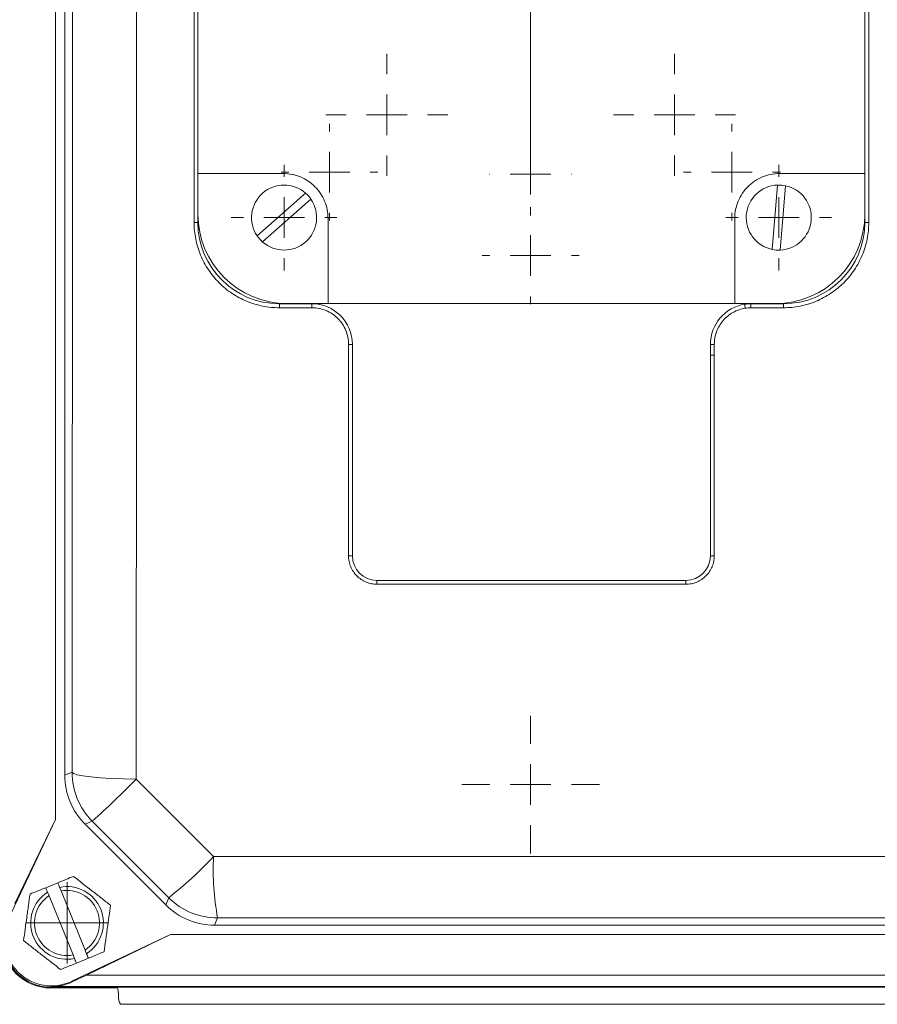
# Model space of a CAD drawing. Header units: millimetres. Extents: x 143 to 824, y 74 to 819.
# Tile 6 of 26: x 197 to 302, y 74 to 195. Entities that reach past the tile are written whole.
import ezdxf

# ---------------------------------------------------------------- set-up
doc = ezdxf.new("R2010")
doc.units = ezdxf.units.MM

# ---------------------------------------------------------------- blocks, each defined once
blk = doc.blocks.new('SW_CENTERMARKSYMBOL_12')
at = {"color": 0, "linetype": 'Continuous', "lineweight": 0}
for p, q in [((0, 5), (0, 7.5)), ((0, 0), (0, 2.5)), ((-5, 0), (-7.5, 0)), ((0, 0), (-2.5, 0)), ((0, 0), (0, -2.5)), ((0, 0), (2.5, 0)), ((5, 0), (7.5, 0)), ((0, -5), (0, -7.5))]:
    blk.add_line(p, q, dxfattribs=at)
blk = doc.blocks.new('SW_CENTERMARKSYMBOL_23')
at = {"color": 0, "linetype": 'Continuous', "lineweight": 0}
for p, q in [((0, 5), (0, 5.95)), ((0, 0), (0, 2.5)), ((-5, 0), (-5.95, 0)), ((0, 0), (-2.5, 0)), ((0, 0), (0, -2.5)), ((0, 0), (2.5, 0)), ((5, 0), (5.95, 0)), ((0, -5), (0, -5.95))]:
    blk.add_line(p, q, dxfattribs=at)
blk = doc.blocks.new('SW_CENTERMARKSYMBOL_24')
at = {"color": 0, "linetype": 'Continuous', "lineweight": 0}
for p, q in [((0, 5), (0, 5.95)), ((0, 0), (0, 2.5)), ((-5, 0), (-5.95, 0)), ((0, 0), (-2.5, 0)), ((0, 0), (0, -2.5)), ((0, 0), (2.5, 0)), ((5, 0), (5.95, 0)), ((0, -5), (0, -5.95))]:
    blk.add_line(p, q, dxfattribs=at)
blk = doc.blocks.new('SW_CENTERMARKSYMBOL_25')
at = {"color": 0, "linetype": 'Continuous', "lineweight": 0}
for p, q in [((0, 5), (0, 5.05)), ((0, 0), (0, 2.5)), ((-5, 0), (-5.05, 0)), ((0, 0), (-2.5, 0)), ((0, 0), (0, -2.5)), ((0, 0), (2.5, 0)), ((5, 0), (5.05, 0)), ((0, -5), (0, -5.05))]:
    blk.add_line(p, q, dxfattribs=at)
blk = doc.blocks.new('SW_CENTERMARKSYMBOL_26')
at = {"color": 0, "linetype": 'Continuous', "lineweight": 0}
for p, q in [((0, 5), (0, 23.5)), ((0, 0), (0, 2.5)), ((-5, 0), (-23.5, 0)), ((0, 0), (-2.5, 0)), ((0, 0), (0, -2.5)), ((0, 0), (2.5, 0)), ((5, 0), (23.5, 0)), ((0, -5), (0, -23.5))]:
    blk.add_line(p, q, dxfattribs=at)
blk = doc.blocks.new('SW_CENTERMARKSYMBOL_27')
at = {"color": 0, "linetype": 'Continuous', "lineweight": 0}
for p, q in [((0, 5), (0, 5.95)), ((0, 0), (0, 2.5)), ((-5, 0), (-5.95, 0)), ((0, 0), (-2.5, 0)), ((0, 0), (0, -2.5)), ((0, 0), (2.5, 0)), ((5, 0), (5.95, 0)), ((0, -5), (0, -5.95))]:
    blk.add_line(p, q, dxfattribs=at)
blk = doc.blocks.new('SW_CENTERMARKSYMBOL_28')
at = {"color": 0, "linetype": 'Continuous', "lineweight": 0}
for p, q in [((0, 5), (0, 7.5)), ((0, 0), (0, 2.5)), ((-5, 0), (-7.5, 0)), ((0, 0), (-2.5, 0)), ((0, 0), (0, -2.5)), ((0, 0), (2.5, 0)), ((5, 0), (7.5, 0)), ((0, -5), (0, -7.5))]:
    blk.add_line(p, q, dxfattribs=at)
blk = doc.blocks.new('SW_CENTERMARKSYMBOL_31')
at = {"color": 0, "linetype": 'Continuous', "lineweight": 0}
for p, q in [((0, 5), (0, 6.5)), ((0, 0), (0, 2.5)), ((-5, 0), (-6.5, 0)), ((0, 0), (-2.5, 0)), ((0, 0), (0, -2.5)), ((0, 0), (2.5, 0)), ((5, 0), (6.5, 0)), ((0, -5), (0, -6.5))]:
    blk.add_line(p, q, dxfattribs=at)
blk = doc.blocks.new('SW_CENTERMARKSYMBOL_34')
at = {"color": 0, "linetype": 'Continuous', "lineweight": 0}
for p, q in [((0, 5), (0, 6.5)), ((0, 0), (0, 2.5)), ((-5, 0), (-6.5, 0)), ((0, 0), (-2.5, 0)), ((0, 0), (0, -2.5)), ((0, 0), (2.5, 0)), ((5, 0), (6.5, 0)), ((0, -5), (0, -6.5))]:
    blk.add_line(p, q, dxfattribs=at)
blk = doc.blocks.new('SW_CENTERMARKSYMBOL_35')
at = {"color": 0, "linetype": 'Continuous', "lineweight": 0}
for p, q in [((0, 2.5), (0, 5)), ((0, 0), (0, 2.5)), ((-2.5, 0), (-5, 0)), ((0, 0), (-2.5, 0)), ((0, 0), (0, -2.5)), ((0, 0), (2.5, 0)), ((2.5, 0), (5, 0)), ((0, -2.5), (0, -5))]:
    blk.add_line(p, q, dxfattribs=at)
blk = doc.blocks.new('SW_CENTERMARKSYMBOL_37')
at = {"color": 0, "linetype": 'Continuous', "lineweight": 0}
for p, q in [((0, 5), (0, 8.47)), ((0, 0), (0, 2.5)), ((-5, 0), (-8.47, 0)), ((0, 0), (-2.5, 0)), ((0, 0), (0, -2.5)), ((0, 0), (2.5, 0)), ((5, 0), (8.47, 0)), ((0, -5), (0, -8.47))]:
    blk.add_line(p, q, dxfattribs=at)

msp = doc.modelspace()

# ---------------------------------------------------------------- linework, layer by layer
at = {"color": 7, "linetype": 'Continuous', "lineweight": 15}
for p, q in [((200.95, 97.22), (200.95, 245.94)), ((202.09, 240.52), (202.09, 102.63)), ((217.98, 170.58), (217.98, 232.53)), ((218.45, 232.58), (218.45, 170.58)), ((300.45, 170.58), (300.45, 232.58)), ((300.92, 232.53), (300.92, 170.58)), ((218.46, 176.58), (218.46, 226.58)), ((300.44, 226.58), (300.44, 176.58)), ((218.46, 176.58), (228.95, 176.58)), ((218.46, 171.58), (218.46, 176.58)), ((289.95, 176.58), (300.44, 176.58)), ((300.44, 176.58), (300.44, 171.58)), ((289.03, 167.26), (289.69, 175.17)), ((290.69, 175.09), (290.02, 167.18)), ((225.74, 168.92), (231.69, 174.18)), ((232.35, 173.43), (226.41, 168.17)), ((234.45, 171.08), (234.45, 160.59)), ((284.45, 160.59), (284.45, 171.08)), ((228.45, 160.58), (232.45, 160.58)), ((232.47, 160.09), (228.48, 160.09)), ((234.45, 160.59), (229.45, 160.59)), ((284.45, 160.59), (234.45, 160.59)), ((289.45, 160.59), (284.45, 160.59)), ((290.43, 160.09), (286.43, 160.09)), ((286.45, 160.58), (290.45, 160.58)), ((236.97, 129.61), (236.97, 155.59)), ((237.45, 155.58), (237.45, 129.58)), ((281.45, 154.25), (281.45, 155.58)), ((281.45, 129.58), (281.45, 154.25)), ((281.94, 154.26), (281.94, 129.61)), ((240.45, 126.58), (278.45, 126.58)), ((278.44, 126.11), (240.47, 126.11)), ((202.09, 102.63), (202.98, 103)), ((195.19, 85.08), (200.95, 97.22)), ((200.95, 97.22), (195.95, 86.89)), ((205.47, 96.99), (204.58, 96.62)), ((204.58, 96.62), (214.5, 86.7)), ((199.74, 88.82), (201.22, 89.42)), ((201.63, 88.42), (201.45, 88.87)), ((204.58, 81.16), (201.63, 88.42)), ((199.97, 88.27), (200.15, 87.82)), ((200.15, 87.82), (203.1, 80.56)), ((214.5, 86.7), (214.86, 87.59)), ((220.87, 85.1), (220.51, 84.21)), ((220.51, 84.21), (303.4, 84.21)), ((215.09, 83.08), (202.95, 77.32)), ((204.76, 78.08), (215.09, 83.08)), ((308.81, 83.08), (215.09, 83.08)), ((204.76, 80.71), (204.58, 81.16)), ((203.1, 80.56), (203.28, 80.11)), ((204.99, 80.16), (203.51, 79.56)), ((202.99, 77.24), (204.76, 78.08)), ((319.14, 78.08), (204.76, 78.08)), ((200.36, 76.5), (208.59, 76.5)), ((200.45, 76.67), (200.45, 76.58)), ((323.45, 76.67), (200.45, 76.67)), ((200.45, 76.58), (323.45, 76.58)), ((323.45, 76.58), (200.45, 76.58)), ((202.95, 77.32), (202.99, 77.24)), ((208.67, 75.93), (208.67, 75.49)), ((309.78, 74.49), (208.95, 74.49))]:
    msp.add_line(p, q, dxfattribs=at)
at = {"color": 7, "linetype": 'Continuous', "lineweight": 15, "flags": 128}
for points in [[(210.86, 241), (210.88, 223.68), (210.89, 206.33), (210.9, 188.96), (210.9, 171.58), (210.9, 154.2), (210.89, 136.83), (210.88, 119.48), (210.86, 102.16)], [(202.98, 103), (203, 120.11), (203.01, 137.25), (203.02, 154.41), (203.02, 171.58), (203.02, 188.75), (203.01, 205.91), (203, 223.05), (202.98, 240.15)], [(202.98, 103), (203.14, 102.85), (203.6, 102.7), (204.32, 102.56), (205.29, 102.43), (206.47, 102.33), (207.82, 102.24), (209.3, 102.19), (210.86, 102.16)], [(210.86, 102.16), (212.04, 100.97), (213.23, 99.78), (214.42, 98.59), (215.61, 97.4), (216.8, 96.21), (217.99, 95.02), (219.18, 93.83), (220.37, 92.64)], [(214.86, 87.59), (213.69, 88.76), (212.52, 89.94), (211.34, 91.11), (210.17, 92.29), (208.99, 93.46), (207.82, 94.64), (206.64, 95.82), (205.47, 96.99)], [(220.37, 92.64), (230.76, 92.65), (241.15, 92.65), (251.55, 92.65), (261.95, 92.66), (272.35, 92.65), (282.75, 92.65), (293.15, 92.65), (303.53, 92.64)], [(303.03, 85.1), (292.77, 85.1), (282.5, 85.11), (272.23, 85.11), (261.95, 85.11), (251.68, 85.11), (241.4, 85.11), (231.14, 85.1), (220.87, 85.1)]]:
    msp.add_lwpolyline(points, dxfattribs=at)
at = {"color": 7, "linetype": 'Continuous', "lineweight": 15}
for centre, radius, start, end in [((229.05, 171.17), 4, 48.7166, 214.3551), ((289.86, 171.17), 4, 92.3805, 258.019), ((289.86, 171.17), 4, 78.019, 92.3805), ((289.86, 171.17), 4, 272.3805, 78.019), ((229.05, 171.17), 4, 228.7166, 34.3551), ((229.05, 171.17), 4, 34.3551, 48.7166), ((229.45, 171.58), 10.99, 180, 270), ((289.45, 171.58), 10.99, 270, 0), ((218.1, 90.52), 80.05, 89.745, 90.0804), ((228.45, 170.58), 10, 180, 270), ((290.45, 170.58), 10, 270, 0), ((300.81, 89.66), 80.92, 89.9195, 90.2538), ((229.05, 171.17), 4, 214.3551, 228.7166), ((289.86, 171.17), 4, 258.019, 272.3805), ((225.9, 160.21), 2.58, 357.3013, 8.2659), ((229.55, 160.21), 2.92, 357.6181, 7.2852), ((232.45, 155.58), 5, 0, 90), ((286.45, 155.58), 5, 98.862, 180), ((286.45, 155.58), 5, 90, 98.862), ((289.6, 160.76), 3.92, 183.4689, 190.6212), ((289.94, 160.21), 3.51, 173.9439, 181.9831), ((293.45, 160.21), 3.02, 172.9603, 182.3024), ((237.09, 150.37), 5.22, 85.9942, 91.2921), ((281.84, 149.52), 6.07, 89.0623, 93.637), ((281.82, 149.4), 4.87, 88.5986, 94.3187), ((237.09, 127.6), 2.01, 79.5408, 93.3435), ((240.45, 129.58), 3, 180, 270), ((278.45, 129.58), 3, 270, 0), ((281.82, 127.58), 2.03, 86.6492, 100.4144), ((236.74, 126.22), 3.72, 358.28, 5.48), ((283.29, 126.22), 4.85, 175.7914, 181.3225), ((211.48, 103), 8.5, 180.0044, 224.9956), ((139.82, 170.86), 98.82, 311.6277, 315.9575), ((184.8, 125.88), 48.68, 308.1385, 316.9403), ((251.98, 90.97), 31.65, 176.9741, 190.6877), ((202.36, 84.49), 4.47, 302.4236, 101.8247), ((202.36, 84.49), 4, 303.6611, 100.5872), ((202.36, 84.49), 4.47, 122.4236, 281.8247), ((202.36, 84.49), 4, 123.6611, 280.5872), ((220.87, 93.6), 8.5, 225.0044, 269.9956), ((200.45, 82.58), 5.83, 154.6063, 295.3937), ((200.36, 82.49), 5.99, 180, 270), ((200.45, 82.58), 6, 180, 270), ((200.45, 82.58), 6, 180, 270), ((200.45, 82.58), 5.91, 270, 295.3937)]:
    msp.add_arc(centre, radius, start, end, dxfattribs=at)
for centre, major_axis, ratio, start_param, end_param in [((210.59, 102.63), (-7.85, -3.25), 0.999894, 5.890524, 6.675847), ((220.51, 92.71), (-3.25, -7.85), 0.999894, 5.890524, 6.675847), ((206.64, 75.9), (1.84, 0.87), 0.981503, 5.848559, 6.138258), ((210.7, 75.49), (2.03, 0), 0.984808, 3.141593, 3.665191)]:
    msp.add_ellipse(centre, major_axis=major_axis, ratio=ratio, start_param=start_param, end_param=end_param, dxfattribs=at)
for points, knots in [([(228.95, 176.58), (229.31, 176.58), (229.67, 176.54), (230.2, 176.44), (230.37, 176.4), (230.72, 176.29), (230.89, 176.23), (231.39, 176.02), (231.7, 175.85), (232.3, 175.46), (232.59, 175.22), (233.09, 174.71), (233.32, 174.44), (233.72, 173.84), (233.9, 173.52), (234.17, 172.85), (234.28, 172.51), (234.42, 171.8), (234.45, 171.44), (234.45, 171.08)], [0, 0, 0, 0, 0.125, 0.125, 0.1875, 0.1875, 0.25, 0.25, 0.375, 0.375, 0.5, 0.5, 0.625, 0.625, 0.75, 0.75, 0.875, 0.875, 1, 1, 1, 1]), ([(284.45, 171.08), (284.45, 171.44), (284.49, 171.8), (284.59, 172.32), (284.63, 172.5), (284.74, 172.84), (284.8, 173.01), (285.01, 173.51), (285.18, 173.83), (285.57, 174.43), (285.81, 174.71), (286.32, 175.22), (286.59, 175.45), (287.19, 175.85), (287.51, 176.02), (288.18, 176.3), (288.52, 176.4), (289.23, 176.54), (289.59, 176.58), (289.95, 176.58)], [0, 0, 0, 0, 0.125, 0.125, 0.1875, 0.1875, 0.25, 0.25, 0.375, 0.375, 0.5, 0.5, 0.625, 0.625, 0.75, 0.75, 0.875, 0.875, 1, 1, 1, 1]), ([(228.48, 160.09), (227.78, 160.09), (227.1, 160.15), (226.1, 160.35), (225.77, 160.44), (225.11, 160.64), (224.78, 160.75), (223.83, 161.15), (223.23, 161.47), (222.37, 162.04), (222.09, 162.24), (221.56, 162.68), (221.3, 162.91), (220.58, 163.64), (220.14, 164.17), (219.57, 165.02), (219.39, 165.32), (219.06, 165.93), (218.77, 166.55), (218.54, 167.19), (218.34, 167.85), (218.25, 168.18), (218.05, 169.2), (217.98, 169.89), (217.98, 170.58)], [0, 0, 0, 0, 0.125, 0.125, 0.1875, 0.1875, 0.25, 0.25, 0.375, 0.375, 0.4375, 0.4375, 0.5, 0.5, 0.625, 0.625, 0.6875, 0.6875, 0.75, 0.8125, 0.8125, 0.875, 0.875, 1, 1, 1, 1]), ([(300.92, 170.58), (300.92, 169.89), (300.86, 169.2), (300.66, 168.2), (300.57, 167.87), (300.37, 167.21), (300.26, 166.88), (299.86, 165.93), (299.54, 165.32), (298.97, 164.47), (298.76, 164.19), (298.32, 163.66), (298.09, 163.4), (297.37, 162.68), (296.84, 162.24), (295.98, 161.67), (295.68, 161.49), (295.08, 161.17), (294.46, 160.87), (293.82, 160.64), (293.16, 160.44), (292.82, 160.36), (291.81, 160.15), (291.12, 160.09), (290.43, 160.09)], [0, 0, 0, 0, 0.125, 0.125, 0.1875, 0.1875, 0.25, 0.25, 0.375, 0.375, 0.4375, 0.4375, 0.5, 0.5, 0.625, 0.625, 0.6875, 0.6875, 0.75, 0.8125, 0.8125, 0.875, 0.875, 1, 1, 1, 1]), ([(236.97, 155.59), (236.97, 155.89), (236.94, 156.18), (236.83, 156.75), (236.74, 157.04), (236.51, 157.58), (236.38, 157.84), (236.05, 158.33), (235.86, 158.56), (235.45, 158.98), (235.22, 159.16), (234.73, 159.49), (234.47, 159.63), (233.93, 159.85), (233.64, 159.94), (233.06, 160.06), (232.77, 160.09), (232.47, 160.09)], [0, 0, 0, 0, 0.125, 0.125, 0.25, 0.25, 0.375, 0.375, 0.5, 0.5, 0.625, 0.625, 0.75, 0.75, 0.875, 0.875, 1, 1, 1, 1]), ([(285.74, 160.03), (285.48, 159.99), (285.22, 159.93), (284.72, 159.75), (284.47, 159.64), (284.01, 159.39), (283.79, 159.24), (283.38, 158.9), (283.19, 158.72), (282.84, 158.32), (282.69, 158.1), (282.42, 157.64), (282.31, 157.4), (282.03, 156.66), (281.94, 156.12), (281.94, 155.59)], [0, 0, 0, 0, 0.125, 0.125, 0.25, 0.25, 0.375, 0.375, 0.5, 0.5, 0.625, 0.625, 0.75, 0.75, 1, 1, 1, 1]), ([(281.94, 155.59), (281.94, 155.26), (281.94, 154.92), (281.94, 154.59), (281.94, 154.48), (281.94, 154.37), (281.94, 154.26)], [0, 0, 0, 0, 0.000999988, 0.000999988, 0.000999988, 0.001327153, 0.001327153, 0.001327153, 0.001327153]), ([(240.47, 126.11), (240.24, 126.11), (240.01, 126.13), (239.56, 126.22), (239.34, 126.29), (238.92, 126.46), (238.72, 126.57), (238.34, 126.83), (238.16, 126.97), (237.83, 127.3), (237.69, 127.47), (237.43, 127.85), (237.32, 128.06), (237.15, 128.48), (237.08, 128.7), (236.99, 129.15), (236.97, 129.38), (236.97, 129.61)], [0, 0, 0, 0, 0.125, 0.125, 0.25, 0.25, 0.375, 0.375, 0.5, 0.5, 0.625, 0.625, 0.75, 0.75, 0.875, 0.875, 1, 1, 1, 1]), ([(281.94, 129.61), (281.94, 129.38), (281.91, 129.15), (281.83, 128.7), (281.76, 128.48), (281.58, 128.06), (281.48, 127.86), (281.22, 127.48), (281.08, 127.3), (280.75, 126.98), (280.58, 126.83), (280.2, 126.57), (279.99, 126.47), (279.57, 126.29), (279.35, 126.22), (278.9, 126.13), (278.67, 126.11), (278.44, 126.11)], [0, 0, 0, 0, 0.125, 0.125, 0.25, 0.25, 0.375, 0.375, 0.5, 0.5, 0.625, 0.625, 0.75, 0.75, 0.875, 0.875, 1, 1, 1, 1]), ([(203.16, 90.21), (203.9, 89.63), (204.65, 89.04), (205.62, 88.29), (205.82, 88.14), (206.2, 87.84), (206.39, 87.69), (206.96, 87.25), (207.34, 86.95), (207.71, 86.67)], [0, 0, 0, 0, 0.5, 0.5, 0.625, 0.625, 0.75, 0.75, 1, 1, 1, 1]), ([(197.81, 88.04), (198.12, 88.16), (198.44, 88.29), (199.09, 88.56), (199.41, 88.69), (199.74, 88.82)], [0, 0, 0, 0, 0.5, 0.5, 1, 1, 1, 1]), ([(197.02, 82.32), (197.15, 83.25), (197.28, 84.2), (197.44, 85.41), (197.48, 85.66), (197.55, 86.14), (197.58, 86.38), (197.68, 87.1), (197.74, 87.57), (197.81, 88.04)], [0, 0, 0, 0, 0.5, 0.5, 0.625, 0.625, 0.75, 0.75, 1, 1, 1, 1]), ([(207.71, 86.67), (207.58, 85.73), (207.45, 84.78), (207.28, 83.57), (207.25, 83.32), (207.18, 82.84), (207.15, 82.6), (207.05, 81.88), (206.99, 81.41), (206.92, 80.95)], [0, 0, 0, 0, 0.5, 0.5, 0.625, 0.625, 0.75, 0.75, 1, 1, 1, 1]), ([(201.57, 78.77), (200.83, 79.35), (200.07, 79.94), (199.11, 80.69), (198.91, 80.84), (198.53, 81.14), (198.33, 81.29), (197.76, 81.73), (197.39, 82.03), (197.02, 82.32)], [0, 0, 0, 0, 0.5, 0.5, 0.625, 0.625, 0.75, 0.75, 1, 1, 1, 1]), ([(201.57, 78.77), (201.89, 78.9), (202.21, 79.03), (202.86, 79.29), (203.18, 79.43), (203.51, 79.56)], [0, 0, 0, 0, 0.5, 0.5, 1, 1, 1, 1])]:
    msp.add_open_spline(points, degree=3, knots=knots, dxfattribs=at)
for points in [[(286.43, 160.09), (286.2, 160.09), (285.97, 160.07), (285.74, 160.03)], [(201.22, 89.42), (201.88, 89.69), (202.53, 89.95), (203.16, 90.21)], [(199.74, 88.82), (199.82, 88.64), (199.89, 88.45), (199.97, 88.27)], [(201.45, 88.87), (201.37, 89.05), (201.3, 89.24), (201.22, 89.42)], [(203.28, 80.11), (203.36, 79.93), (203.43, 79.74), (203.51, 79.56)], [(204.99, 80.16), (204.91, 80.34), (204.84, 80.53), (204.76, 80.71)], [(204.99, 80.16), (205.65, 80.43), (206.29, 80.69), (206.92, 80.95)]]:
    msp.add_open_spline(points, degree=3, dxfattribs=at)

# ---------------------------------------------------------------- block references
at = {"color": 7, "linetype": 'Continuous', "lineweight": 0}
for name, p in [('SW_CENTERMARKSYMBOL_26', (259.36, 201.49)), ('SW_CENTERMARKSYMBOL_28', (241.69, 183.81)), ('SW_CENTERMARKSYMBOL_12', (277.04, 183.81)), ('SW_CENTERMARKSYMBOL_27', (234.62, 176.74)), ('SW_CENTERMARKSYMBOL_25', (259.36, 176.49)), ('SW_CENTERMARKSYMBOL_23', (284.11, 176.74)), ('SW_CENTERMARKSYMBOL_31', (229.05, 171.17)), ('SW_CENTERMARKSYMBOL_34', (289.86, 171.17)), ('SW_CENTERMARKSYMBOL_24', (259.36, 166.49)), ('SW_CENTERMARKSYMBOL_37', (259.36, 101.49)), ('SW_CENTERMARKSYMBOL_35', (202.36, 84.49))]:
    msp.add_blockref(name, p, dxfattribs=at)

doc.saveas('drawing.dxf')
